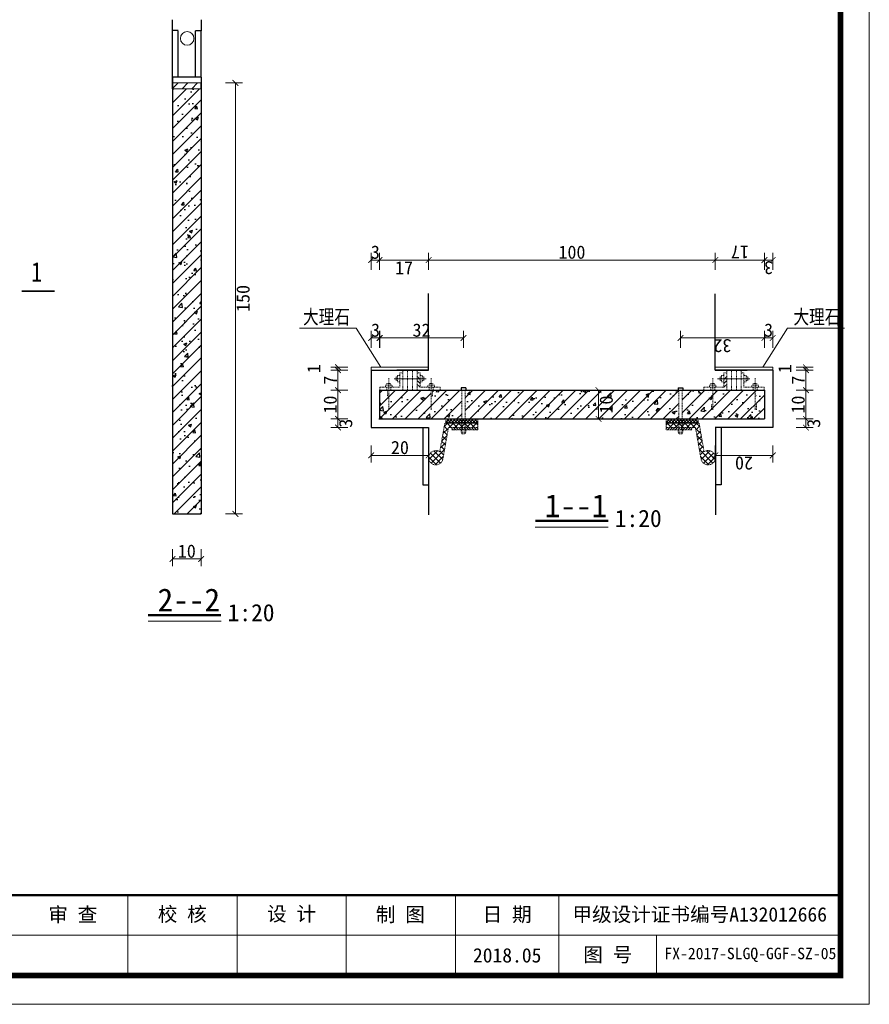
# Model space of a CAD drawing. Extents: x -27255 to 1448651, y 31034 to 8081248.
# Tile 114 of 198: x 585583 to 585731, y 3860399 to 3860570. Entities that reach past the tile are written whole.
import ezdxf
from ezdxf.enums import TextEntityAlignment as Align
from ezdxf.lldxf.tags import DXFTag

# ---------------------------------------------------------------- set-up
doc = ezdxf.new("R2010")
doc.units = 0
doc.linetypes.add('HIDDEN', pattern=[0.375, 0.25, -0.125])
doc.layers.get('0').update_dxf_attribs({"linetype": 'CONTINUOUS'})
for name, color, linetype, lineweight in [('0.13文字', 3, 'CONTINUOUS', 13), ('图框', 7, 'CONTINUOUS', 20), ('标注线', 7, 'CONTINUOUS', 18), ('细实线', 3, 'CONTINUOUS', 20), ('虚线', 251, 'HIDDEN', 15), ('轮廓西线', 1, 'CONTINUOUS', 15)]:
    doc.layers.add(name, color=color, linetype=linetype, lineweight=lineweight)
doc.layers.add('BIAOZHU', color=9, linetype='CONTINUOUS')
doc.layers.add('图层4', color=255, linetype='CONTINUOUS')
doc.styles.add('-仿宋_GB2312', font='FangSong_GB2312.ttf')
doc.styles.add('LYJFS', font='times.ttf', dxfattribs={"width": 0.7})
doc.styles.add('仿宋', font='FangSong_GB2312.ttf', dxfattribs={"width": 0.7})
doc.styles.add('宋体', font='FangSong_GB2312.ttf')
tags = doc.linetypes.add('DASHDOT2', pattern=[0.5, 0.25, -0.125, 0, -0.125]).pattern_tags.tags
tags[10:11] = [DXFTag(74, 4), DXFTag(75, 0), DXFTag(340, '0'), DXFTag(46, 1.0), DXFTag(50, 0.0), DXFTag(44, 0.0), DXFTag(45, 0.0)]
tags[8:9] = [DXFTag(74, 4), DXFTag(75, 0), DXFTag(340, '0'), DXFTag(46, 1.0), DXFTag(50, 0.0), DXFTag(44, 0.0), DXFTag(45, 0.0)]
tags[6:7] = [DXFTag(74, 4), DXFTag(75, 0), DXFTag(340, '0'), DXFTag(46, 1.0), DXFTag(50, 0.0), DXFTag(44, 0.0), DXFTag(45, 0.0)]
tags[4:5] = [DXFTag(74, 4), DXFTag(75, 0), DXFTag(340, '0'), DXFTag(46, 1.0), DXFTag(50, 0.0), DXFTag(44, 0.0), DXFTag(45, 0.0)]
doc.dimstyles.new('zzzz STANDARD', dxfattribs={"dimtxt": 2.3, "dimasz": 1, "dimexe": 1.25, "dimexo": 1.5, "dimgap": 0.2, "dimtad": 1, "dimdec": 0, "dimlfac": 10, "dimzin": 0, "dimdsep": 46, "dimtxsty": '-仿宋_GB2312', "dimblk": 'ARCHTICK', "dimcen": 0.09, "dimadec": 0, "dimazin": 0, "dimtfac": 1, "dimtdec": 0, "dimtix": 1, "dimtmove": 2, "dimatfit": 3, "dimfxl": 1.7, "dimfxlon": 1, "dimtolj": 1, "dimtzin": 0, "dimlwd": 9, "dimlwe": 9, "dimarcsym": 0})

# ---------------------------------------------------------------- blocks, each defined once
blk = doc.blocks.new('d4trtg')
at = {"lineweight": 0}
for p, q in [((658071.2, 3902577.3), (658071.2, 3899605.3)), ((658021.2, 3899725.4), (655949.8, 3899725.4)), ((658071.2, 3899605.3), (653868.4, 3899605.3))]:
    blk.add_line(p, q, dxfattribs=at)
for p, q in [((656780.4, 3899795.5), (656780.4, 3899655.4)), ((656970.5, 3899795.5), (656970.5, 3899655.4)), ((657160.6, 3899795.5), (657160.6, 3899655.4)), ((657350.8, 3899795.5), (657350.8, 3899655.4)), ((657530.9, 3899795.5), (657530.9, 3899655.4)), ((657701, 3899725.4), (657701, 3899655.4))]:
    blk.add_line(p, q)
at = {"lineweight": 0, "const_width": 10}
blk.add_lwpolyline([(654118.6, 3902527.3), (658021.2, 3902527.3), (658021.2, 3899655.4), (654118.6, 3899655.4)], close=True, dxfattribs=at)
at = {"lineweight": 0, "const_width": 4}
blk.add_lwpolyline([(658021.2, 3899795.5), (654118.6, 3899795.5)], dxfattribs=at)
at = {"style": '仿宋'}
blk.add_text('2018.05', height=25.02, dxfattribs=at).set_placement((657440.8, 3899690.4), align=Align.MIDDLE)
at = {"attachment_point": 5, "style": '宋体'}
for s, insert, char_height in [('审 查', (656684.6, 3899760.2), 25.02), ('校 核', (656875.1, 3899760.9), 25.02), ('设 计', (657065.3, 3899761.4), 25.02), ('制 图', (657254.9, 3899760.2), 25.02), ('日 期', (657440.8, 3899760.4), 25.02), ('甲级设计证书编号A132012666', (657776, 3899760.4), 25.017), ('图 号', (657615.9, 3899690.4), 25.02)]:
    blk.add_mtext(s, dxfattribs=dict(at, insert=insert, char_height=char_height))
blk = doc.blocks.new('_ARCHTICK')
at = {"color": 0, "linetype": 'ByBlock', "const_width": 0.15}
blk.add_lwpolyline([(-0.5, -0.5), (0.5, 0.5)], dxfattribs=at)

msp = doc.modelspace()

# ---------------------------------------------------------------- hatches: boundary and pattern name
at = {"layer": 'BIAOZHU'}
h = msp.add_hatch(dxfattribs=at)
h.set_pattern_fill('AR-CONC', color=256, scale=0.03, style=0)
h.set_pattern_definition([(50, (585609.7086, 3860459.2763), (5.46554, -0.47817), [0.5715, -6.2865]), (355, (585609.7086, 3860459.2763), (-1.0573, 5.7317), [0.4572, -5.0292]), (100.451, (585610.164, 3860459.2364), (4.40828, 5.2535), [0.4857, -5.3427]), (46.184, (585609.7086, 3860460.8), (8.13237, -1.26127), [0.85725, -9.42975]), (96.636, (585610.386, 3860460.695), (7.1221, 7.42277), [0.72855, -8.01405]), (351.184, (585609.709, 3860460.8), (7.12214, 7.42275), [0.6858, -7.5438]), (21, (585610.4706, 3860460.4193), (4.54845, -3.06797), [0.5715, -6.2865]), (326, (585610.4706, 3860460.4193), (1.85406, 5.52564), [0.4572, -5.0292]), (71.4514, (585610.8496, 3860460.1636), (6.4025, 2.45769), [0.4857, -5.3427]), (37.5, (585609.7086, 3860459.2763), (0.09266, 2.53665), [0, -4.96824, 0, -5.1054, 0, -5.04825]), (7.5, (585609.7086, 3860459.2763), (2.00459, 3.00542), [0, -2.91084, 0, -4.85394, 0, -1.92405]), (327.5, (585608.0093, 3860459.2763), (4.067718, -0.171862), [0, -1.905, 0, -5.9436, 0, -7.8867]), (317.5, (585607.2473, 3860459.2763), (4.44388, 0.7628), [0, -2.4765, 0, -3.94716, 0, -5.6007])])
h.paths.add_polyline_path([(585609.70861, 3860484.27628), (585614.70861, 3860484.27628), (585614.70861, 3860558.27628), (585609.70861, 3860558.27628)])
h = msp.add_hatch(dxfattribs=at)
h.set_pattern_fill('AR-CONC', color=256, scale=0.03, style=0)
h.set_pattern_definition([(50, (585645.757, 3860500.808), (5.46554, -0.47817), [0.5715, -6.2865]), (355, (585645.757, 3860500.808), (-1.0573, 5.7317), [0.4572, -5.0292]), (100.451, (585646.2123, 3860500.768), (4.40828, 5.2535), [0.4857, -5.3427]), (46.184, (585645.757, 3860502.332), (8.1324, -1.2613), [0.85725, -9.42975]), (96.636, (585646.4346, 3860502.227), (7.1221, 7.4228), [0.72855, -8.01405]), (351.184, (585645.757, 3860502.332), (7.1221, 7.4228), [0.6858, -7.5438]), (21, (585646.519, 3860501.951), (4.54845, -3.06797), [0.5715, -6.2865]), (326, (585646.519, 3860501.951), (1.85406, 5.52564), [0.4572, -5.0292]), (71.451, (585646.898, 3860501.695), (6.4025, 2.4577), [0.4857, -5.3427]), (37.5, (585645.7569, 3860500.8078), (0.09266, 2.53665), [0, -4.96824, 0, -5.1054, 0, -5.04825]), (7.5, (585645.757, 3860500.8078), (2.00459, 3.00542), [0, -2.91084, 0, -4.85394, 0, -1.92405]), (327.5, (585644.0576, 3860500.8078), (4.06772, -0.17186), [0, -1.905, 0, -5.9436, 0, -7.8867]), (317.5, (585643.2956, 3860500.808), (4.44388, 0.7628), [0, -2.4765, 0, -3.94716, 0, -5.6007])])
h.paths.add_polyline_path([(585697.8412, 3860500.80784), (585697.8412, 3860505.80784), (585660.67255, 3860505.80784), (585660.67255, 3860500.80784), (585662.87255, 3860500.80784)])
h.paths.add_polyline_path([(585660.07255, 3860500.80784), (585660.07255, 3860505.80784), (585654.95733, 3860505.80784), (585654.95733, 3860504.89551, -1), (585654.74438, 3860504.89551), (585654.74438, 3860505.80784), (585647.36938, 3860505.80784), (585647.36938, 3860504.89551, -1), (585647.15643, 3860504.89551), (585647.15643, 3860505.80784), (585645.75688, 3860505.80784), (585645.75688, 3860500.80784)])
h.paths.add_polyline_path([(585712.75688, 3860500.80784), (585712.75688, 3860505.80784), (585703.76938, 3860505.80784), (585703.76938, 3860504.89551, -0.577350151), (585703.60967, 3860504.8033, 0.577350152), (585703.76938, 3860504.89551), (585703.76938, 3860505.80784), (585698.4412, 3860505.80784), (585698.4412, 3860500.80784), (585701.2412, 3860500.80784)])
at = {"layer": '细实线', "lineweight": 13}
h = msp.add_hatch(dxfattribs=at)
h.set_pattern_fill('ANSI31', color=8, scale=0.5, style=0)
h.set_pattern_definition([(45, (585609.7086, 3860459.2763), (-1.122532, 1.122532), [])])
h.paths.add_polyline_path([(585609.70861, 3860484.27628), (585614.70861, 3860484.27628), (585614.70861, 3860558.27628), (585609.70861, 3860558.27628)])
h = msp.add_hatch(dxfattribs=at)
h.set_pattern_fill('ANSI31', color=8, scale=0.5, style=0)
h.set_pattern_definition([(45, (585645.7569, 3860500.8078), (-1.122532, 1.122532), [])])
h.paths.add_polyline_path([(585654.74438, 3860505.80784), (585647.36938, 3860505.80784), (585647.36938, 3860504.89551, -1), (585647.15643, 3860504.89551), (585647.15643, 3860505.80784), (585645.75688, 3860505.80784), (585645.75688, 3860500.80784), (585660.07255, 3860500.80784), (585660.07255, 3860505.80784), (585654.95733, 3860505.80784), (585654.95733, 3860504.89551, -1), (585654.74438, 3860504.89551)])
h.paths.add_polyline_path([(585697.8412, 3860500.80784), (585697.8412, 3860505.80784), (585660.67255, 3860505.80784), (585660.67255, 3860500.80784), (585662.87255, 3860500.80784)])
h.paths.add_polyline_path([(585712.75688, 3860500.80784), (585712.75688, 3860505.80784), (585703.76938, 3860505.80784), (585703.76938, 3860504.89551, -0.577350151), (585703.60967, 3860504.8033, 0.577350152), (585703.76938, 3860504.89551), (585703.76938, 3860505.80784), (585698.4412, 3860505.80784), (585698.4412, 3860500.80784), (585701.2412, 3860500.80784)])
h.paths.add_polyline_path([(585679.75741, 3860501.52068), (585679.75741, 3860505.09501), (585683.50741, 3860505.09501), (585683.50741, 3860501.52068)], flags=24)
at = {"layer": '虚线', "ltscale": 0.1}
h = msp.add_hatch(dxfattribs=at)
h.set_pattern_fill('ANSI31', scale=0.15, angle=90, style=0)
h.set_pattern_definition([(135, (584582.1006, 3859766.60373), (-0.3367596, -0.3367596), [])])
h.paths.add_polyline_path([(585652.80688, 3860508.30784), (585652.30688, 3860508.30784), (585652.30688, 3860506.30784), (585652.80688, 3860506.30784)])
h = msp.add_hatch(dxfattribs=at)
h.set_pattern_fill('ANSI31', scale=0.15, angle=90, style=0)
h.set_pattern_definition([(45, (586776.41315, 3859766.60373), (0.3367596, -0.3367596), [])])
h.paths.add_polyline_path([(585705.70688, 3860508.30784), (585706.20688, 3860508.30784), (585706.20688, 3860506.30784), (585705.70688, 3860506.30784)])
h = msp.add_hatch(dxfattribs=at)
h.set_pattern_fill('ANSI37', scale=0.45, angle=180, style=0)
h.set_pattern_definition([(135, (582346.36615, 3859886.2611), (0.5051394, 0.5051394), []), (45, (582346.36615, 3859886.2611), (0.5051394, -0.5051394), [])])
h.paths.add_polyline_path([(585656.78789, 3860493.84078, -3.35326709), (585656.24822, 3860495.09926), (585657.12255, 3860500.05784), (585662.87255, 3860500.05784), (585662.87255, 3860499.30784), (585657.75188, 3860499.30784)])
h = msp.add_hatch(dxfattribs=at)
h.set_pattern_fill('_USER', scale=0.375, angle=135, style=0, double=1, pattern_type=0)
h.set_pattern_definition([(225, (584310.9207, 3860033.11874), (-0.26516504, 0.26516504), []), (135, (584310.9207, 3860033.11874), (0.26516504, 0.26516504), [])])
h.paths.add_polyline_path([(585657.27255, 3860500.05784), (585657.27255, 3860500.80784), (585662.87255, 3860500.80784), (585662.87255, 3860500.05784)])
h = msp.add_hatch(dxfattribs=at)
h.set_pattern_fill('_USER', scale=0.375, angle=135, style=0, double=1, pattern_type=0)
h.set_pattern_definition([(315, (587047.59306, 3860033.11874), (0.26516504, 0.26516504), []), (45, (587047.59306, 3860033.11874), (-0.26516504, 0.26516504), [])])
h.paths.add_polyline_path([(585701.2412, 3860500.05784), (585701.2412, 3860500.80784), (585695.6412, 3860500.80784), (585695.6412, 3860500.05784)])
h = msp.add_hatch(dxfattribs=at)
h.set_pattern_fill('ANSI37', scale=0.45, angle=180, style=0)
h.set_pattern_definition([(45, (589012.1476, 3859886.2611), (-0.5051394, 0.5051394), []), (135, (589012.1476, 3859886.2611), (-0.5051394, -0.5051394), [])])
h.paths.add_polyline_path([(585701.72587, 3860493.84078, 3.35326709), (585702.26554, 3860495.09926), (585701.3912, 3860500.05784), (585695.6412, 3860500.05784), (585695.6412, 3860499.30784), (585700.76188, 3860499.30784)])
h = msp.add_hatch(dxfattribs=at)
h.set_pattern_fill('ANSI31', scale=0.1, angle=180, style=0)
h.set_pattern_definition([(135, (584310.9207, 3860035.25798), (0.2245064, 0.2245064), [])])
h.paths.add_polyline_path([(585662.87255, 3860498.90784), (585658.37255, 3860498.90784), (585658.37255, 3860499.30784), (585662.87255, 3860499.30784)])
h = msp.add_hatch(dxfattribs=at)
h.set_pattern_fill('ANSI31', scale=0.1, angle=180, style=0)
h.set_pattern_definition([(45, (587047.59306, 3860035.25798), (-0.2245064, 0.2245064), [])])
h.paths.add_polyline_path([(585695.6412, 3860498.90784), (585700.1412, 3860498.90784), (585700.1412, 3860499.30784), (585695.6412, 3860499.30784)])
at = {"layer": '轮廓西线', "lineweight": 20}
h = msp.add_hatch(dxfattribs=at)
h.set_pattern_fill('ANSI31', scale=0.375, style=0)
h.set_pattern_definition([(45, (583865.3667, 3858278.5058), (-0.841899, 0.841899), [])])
h.paths.add_polyline_path([(585614.70861, 3860558.27628), (585614.70861, 3860559.27628), (585609.70861, 3860559.27628), (585609.70861, 3860558.27628)])

# ---------------------------------------------------------------- linework, layer by layer
at = {"color": 7}
for p, q in [((585653.30688, 3860499.30784), (585653.30688, 3860489.30784)), ((585705.20688, 3860499.30784), (585705.20688, 3860489.30784)), ((585653.30688, 3860489.30784), (585654.30688, 3860489.30784)), ((585705.20688, 3860489.30784), (585704.20688, 3860489.30784))]:
    msp.add_line(p, q, dxfattribs=at)
at = {"layer": '图层4', "color": 7}
for p, q in [((585659.97255, 3860506.20784), (585659.97255, 3860505.80784)), ((585660.77255, 3860506.20784), (585659.97255, 3860506.20784)), ((585660.77255, 3860506.20784), (585660.77255, 3860505.80784)), ((585697.7412, 3860506.20784), (585698.5412, 3860506.20784)), ((585697.7412, 3860506.20784), (585697.7412, 3860505.80784)), ((585698.5412, 3860506.20784), (585698.5412, 3860505.80784))]:
    msp.add_line(p, q, dxfattribs=at)
at = {"layer": '标注线', "color": 7}
for p, q in [((585672.85793, 3860481.99476), (585685.56951, 3860481.99476)), ((585605.45411, 3860465.58993), (585618.16569, 3860465.58993))]:
    msp.add_line(p, q, dxfattribs=at)
for points, const_width in [([(585589.20654, 3860523.0521), (585583.46533, 3860523.0521)], 0.28), ([(585672.85793, 3860483.06872), (585685.56951, 3860483.06872)], 0.4), ([(585605.45411, 3860466.66389), (585618.16569, 3860466.66389)], 0.4)]:
    msp.add_lwpolyline(points, dxfattribs=dict(at, const_width=const_width))
msp.add_circle((585612.26079, 3860567.02628), 1.17826, dxfattribs=at)
at = {"layer": '细实线', "lineweight": 9}
for p, q in [((585641.71697, 3860516.61668), (585631.82275, 3860516.61668)), ((585646.00621, 3860509.80784), (585641.71697, 3860516.61668)), ((585712.50755, 3860509.80784), (585716.79678, 3860516.61668)), ((585716.79678, 3860516.61668), (585726.691, 3860516.61668))]:
    msp.add_line(p, q, dxfattribs=at)
at = {"layer": '细实线', "color": 1, "linetype": 'DASHDOT2', "ltscale": 2}
for p, q in [((585653.89228, 3860507.80784), (585648.30279, 3860507.80784)), ((585704.62148, 3860507.80784), (585710.21097, 3860507.80784))]:
    msp.add_line(p, q, dxfattribs=at)
at = {"layer": '细实线', "ltscale": 8}
msp.add_line((585645.75688, 3860500.80784), (585645.75688, 3860503.30784), dxfattribs=at)
at = {"layer": '虚线', "color": 7, "ltscale": 0.1}
for p, q in [((585648.90688, 3860508.37034), (585649.30688, 3860508.37034)), ((585648.90688, 3860507.24534), (585648.90688, 3860508.37034)), ((585649.30688, 3860506.30784), (585649.30688, 3860508.80784)), ((585649.80688, 3860508.80784), (585649.30688, 3860508.80784)), ((585649.80688, 3860505.80784), (585649.80688, 3860509.30784)), ((585650.64021, 3860509.30784), (585650.64021, 3860505.80784)), ((585651.47354, 3860509.30784), (585651.47354, 3860505.80784)), ((585652.30688, 3860505.80784), (585652.30688, 3860509.30784)), ((585652.30688, 3860508.80784), (585652.80688, 3860508.80784)), ((585652.80688, 3860506.30784), (585652.80688, 3860508.80784)), ((585653.20688, 3860508.37034), (585652.80688, 3860508.37034)), ((585653.20688, 3860507.24534), (585653.20688, 3860508.37034)), ((585705.30688, 3860508.37034), (585705.70688, 3860508.37034)), ((585705.30688, 3860507.24534), (585705.30688, 3860508.37034)), ((585706.20688, 3860508.80784), (585705.70688, 3860508.80784)), ((585705.70688, 3860506.30784), (585705.70688, 3860508.80784)), ((585706.20688, 3860505.80784), (585706.20688, 3860509.30784)), ((585707.04021, 3860509.30784), (585707.04021, 3860505.80784)), ((585707.87354, 3860509.30784), (585707.87354, 3860505.80784)), ((585708.70688, 3860505.80784), (585708.70688, 3860509.30784)), ((585708.70688, 3860508.80784), (585709.20688, 3860508.80784)), ((585709.20688, 3860506.30784), (585709.20688, 3860508.80784)), ((585709.60688, 3860508.37034), (585709.20688, 3860508.37034)), ((585709.60688, 3860507.24534), (585709.60688, 3860508.37034)), ((585646.80688, 3860506.70784), (585646.80688, 3860506.30784)), ((585646.80688, 3860506.70784), (585647.93188, 3860506.70784)), ((585647.05688, 3860506.98485), (585647.68188, 3860506.98485)), ((585647.05688, 3860506.70784), (585647.05688, 3860506.98485)), ((585647.36938, 3860507.88849), (585647.36938, 3860502.39551)), ((585647.68188, 3860506.70784), (585647.68188, 3860506.98485)), ((585647.93188, 3860506.70784), (585647.93188, 3860506.30784)), ((585648.62987, 3860507.49534), (585648.62987, 3860508.12034)), ((585648.90688, 3860508.12034), (585648.62987, 3860508.12034)), ((585648.90688, 3860507.49534), (585648.62987, 3860507.49534)), ((585648.90688, 3860507.24534), (585649.30688, 3860507.24534)), ((585653.20688, 3860507.24534), (585652.80688, 3860507.24534)), ((585653.20688, 3860508.12034), (585653.48389, 3860508.12034)), ((585653.20688, 3860507.49534), (585653.48389, 3860507.49534)), ((585653.48389, 3860507.49534), (585653.48389, 3860508.12034)), ((585654.18188, 3860506.70784), (585654.18188, 3860506.30784)), ((585655.30688, 3860506.70784), (585654.18188, 3860506.70784)), ((585655.05688, 3860506.98485), (585654.43188, 3860506.98485)), ((585654.43188, 3860506.70784), (585654.43188, 3860506.98485)), ((585654.74438, 3860507.88849), (585654.74438, 3860502.39551)), ((585655.05688, 3860506.70784), (585655.05688, 3860506.98485)), ((585655.30688, 3860506.70784), (585655.30688, 3860506.30784)), ((585703.20688, 3860506.70784), (585703.20688, 3860506.30784)), ((585703.20688, 3860506.70784), (585704.33188, 3860506.70784)), ((585703.45688, 3860506.98485), (585704.08188, 3860506.98485)), ((585703.45688, 3860506.70784), (585703.45688, 3860506.98485)), ((585703.76938, 3860507.88849), (585703.76938, 3860502.39551)), ((585704.08188, 3860506.70784), (585704.08188, 3860506.98485)), ((585704.33188, 3860506.70784), (585704.33188, 3860506.30784)), ((585705.02987, 3860507.49534), (585705.02987, 3860508.12034)), ((585705.30688, 3860508.12034), (585705.02987, 3860508.12034)), ((585705.30688, 3860507.49534), (585705.02987, 3860507.49534)), ((585705.30688, 3860507.24534), (585705.70688, 3860507.24534)), ((585709.60688, 3860507.24534), (585709.20688, 3860507.24534)), ((585709.60688, 3860508.12034), (585709.88389, 3860508.12034)), ((585709.60688, 3860507.49534), (585709.88389, 3860507.49534)), ((585709.88389, 3860507.49534), (585709.88389, 3860508.12034)), ((585710.58188, 3860506.70784), (585710.58188, 3860506.30784)), ((585711.70688, 3860506.70784), (585710.58188, 3860506.70784)), ((585711.45688, 3860506.98485), (585710.83188, 3860506.98485)), ((585710.83188, 3860506.70784), (585710.83188, 3860506.98485)), ((585711.14438, 3860507.88849), (585711.14438, 3860502.39551)), ((585711.45688, 3860506.70784), (585711.45688, 3860506.98485)), ((585711.70688, 3860506.70784), (585711.70688, 3860506.30784)), ((585649.30688, 3860506.30784), (585645.80688, 3860506.30784)), ((585645.80688, 3860505.80784), (585645.80688, 3860506.30784)), ((585646.80688, 3860506.30784), (585647.93188, 3860506.30784)), ((585647.01938, 3860505.80784), (585647.01938, 3860506.30784)), ((585647.01938, 3860505.80784), (585647.01938, 3860506.30784)), ((585647.15643, 3860504.89551), (585647.15643, 3860505.8794)), ((585647.71938, 3860505.80784), (585647.71938, 3860506.30784)), ((585652.80688, 3860506.30784), (585656.30688, 3860506.30784)), ((585655.30688, 3860506.30784), (585654.18188, 3860506.30784)), ((585654.39438, 3860505.80784), (585654.39438, 3860506.30784)), ((585654.95733, 3860504.89551), (585654.95733, 3860505.8794)), ((585655.09438, 3860505.80784), (585655.09438, 3860506.30784)), ((585655.09438, 3860505.80784), (585655.09438, 3860506.30784)), ((585655.50197, 3860505.40315), (585655.50197, 3860505.40315)), ((585656.30688, 3860505.80784), (585656.30688, 3860506.30784)), ((585660.07255, 3860505.80784), (585660.07255, 3860498.30784)), ((585660.67255, 3860505.80784), (585660.67255, 3860498.30784)), ((585697.8412, 3860505.80784), (585697.8412, 3860498.30784)), ((585698.4412, 3860505.80784), (585698.4412, 3860498.30784)), ((585702.20688, 3860505.80784), (585702.20688, 3860506.30784)), ((585705.70688, 3860506.30784), (585702.20688, 3860506.30784)), ((585703.01178, 3860505.40315), (585703.01178, 3860505.40315)), ((585703.20688, 3860506.30784), (585704.33188, 3860506.30784)), ((585703.41938, 3860505.80784), (585703.41938, 3860506.30784)), ((585703.41938, 3860505.80784), (585703.41938, 3860506.30784)), ((585704.11938, 3860505.80784), (585704.11938, 3860506.30784)), ((585709.20688, 3860506.30784), (585712.70688, 3860506.30784)), ((585711.70688, 3860506.30784), (585710.58188, 3860506.30784)), ((585710.79438, 3860505.80784), (585710.79438, 3860506.30784)), ((585711.49438, 3860505.80784), (585711.49438, 3860506.30784)), ((585711.49438, 3860505.80784), (585711.49438, 3860506.30784)), ((585712.70688, 3860505.80784), (585712.70688, 3860506.30784)), ((585703.55643, 3860502.39551), (585703.55643, 3860503.3794)), ((585711.35733, 3860502.39551), (585711.35733, 3860503.3794)), ((585656.24822, 3860495.09926), (585657.12255, 3860500.05784)), ((585662.87255, 3860500.05784), (585657.12255, 3860500.05784)), ((585657.27255, 3860500.80784), (585657.27255, 3860500.05784)), ((585662.87255, 3860500.80784), (585657.27255, 3860500.80784)), ((585657.27255, 3860500.05784), (585662.87255, 3860500.05784)), ((585662.87255, 3860500.05784), (585662.87255, 3860500.80784)), ((585662.87255, 3860498.90784), (585662.87255, 3860500.05784)), ((585695.6412, 3860500.80784), (585701.2412, 3860500.80784)), ((585695.6412, 3860500.05784), (585695.6412, 3860500.80784)), ((585695.6412, 3860498.90784), (585695.6412, 3860500.05784)), ((585695.6412, 3860500.05784), (585701.3912, 3860500.05784)), ((585701.2412, 3860500.05784), (585695.6412, 3860500.05784)), ((585701.2412, 3860500.80784), (585701.2412, 3860500.05784)), ((585702.26554, 3860495.09926), (585701.3912, 3860500.05784)), ((585656.78789, 3860493.84078), (585657.75188, 3860499.30784)), ((585662.87255, 3860499.30784), (585657.75188, 3860499.30784)), ((585658.37255, 3860499.30784), (585658.37255, 3860498.90784)), ((585662.87255, 3860498.90784), (585658.37255, 3860498.90784)), ((585659.97255, 3860498.50784), (585659.97255, 3860498.90784)), ((585660.77255, 3860498.50784), (585659.97255, 3860498.50784)), ((585660.07255, 3860498.50784), (585660.07255, 3860498.2405)), ((585660.07255, 3860498.2405), (585660.67255, 3860498.2405)), ((585660.67255, 3860498.50784), (585660.67255, 3860498.2405)), ((585660.77255, 3860498.50784), (585660.77255, 3860498.90784)), ((585695.6412, 3860499.30784), (585700.76188, 3860499.30784)), ((585695.6412, 3860498.90784), (585700.1412, 3860498.90784)), ((585697.7412, 3860498.50784), (585697.7412, 3860498.90784)), ((585697.7412, 3860498.50784), (585698.5412, 3860498.50784)), ((585697.8412, 3860498.50784), (585697.8412, 3860498.2405)), ((585698.4412, 3860498.2405), (585697.8412, 3860498.2405)), ((585698.4412, 3860498.50784), (585698.4412, 3860498.2405)), ((585698.5412, 3860498.50784), (585698.5412, 3860498.90784)), ((585700.1412, 3860499.30784), (585700.1412, 3860498.90784)), ((585701.72587, 3860493.84078), (585700.76188, 3860499.30784))]:
    msp.add_line(p, q, dxfattribs=at)
for centre, radius, start, end in [((585647.2629, 3860504.89551), 0.10647, 180, 0), ((585654.85085, 3860504.89551), 0.10647, 180, 0), ((585703.6629, 3860504.89551), 0.10647, 180, 0), ((585711.25085, 3860504.89551), 0.10647, 180, 0), ((585655.55688, 3860494.05784), 1.25, 56.4218215, 350), ((585702.95688, 3860494.05784), 1.25, 190, 123.5781785)]:
    msp.add_arc(centre, radius, start, end, dxfattribs=at)
at = {"layer": '轮廓西线', "color": 4, "lineweight": 30}
for p, q in [((585609.70861, 3860559.27628), (585609.70861, 3860570.27628)), ((585614.70861, 3860570.27628), (585614.70861, 3860568.37628)), ((585610.70861, 3860568.40614), (585609.70861, 3860568.40614)), ((585609.70861, 3860560.27628), (585609.70861, 3860568.37628)), ((585610.70861, 3860560.27628), (585610.70861, 3860568.37628)), ((585613.70861, 3860568.40614), (585614.70861, 3860568.40614)), ((585613.70861, 3860560.27628), (585613.70861, 3860568.37628)), ((585614.70861, 3860560.27628), (585614.70861, 3860568.37628)), ((585614.70861, 3860560.27628), (585609.70861, 3860560.27628)), ((585609.70861, 3860560.27628), (585609.70861, 3860484.27628)), ((585614.70861, 3860560.27628), (585614.70861, 3860484.27628)), ((585609.70861, 3860558.27628), (585609.70861, 3860559.27628)), ((585609.70861, 3860558.27628), (585609.70861, 3860559.27628)), ((585614.70861, 3860558.27628), (585614.70861, 3860559.27628)), ((585654.30688, 3860509.30784), (585654.30688, 3860522.62022)), ((585704.20688, 3860509.30784), (585704.20688, 3860522.57069)), ((585644.30688, 3860509.30784), (585654.30688, 3860509.30784)), ((585644.30688, 3860509.30784), (585644.30688, 3860499.30784)), ((585644.30688, 3860509.30784), (585654.30688, 3860509.30784)), ((585654.30688, 3860509.30784), (585648.76141, 3860509.30784)), ((585714.20688, 3860509.30784), (585704.20688, 3860509.30784)), ((585704.20688, 3860509.30784), (585709.75235, 3860509.30784)), ((585714.20688, 3860509.30784), (585704.20688, 3860509.30784)), ((585714.20688, 3860509.30784), (585714.20688, 3860499.30784)), ((585645.75688, 3860505.80784), (585645.75688, 3860500.80784)), ((585645.75688, 3860505.80784), (585712.75688, 3860505.80784)), ((585712.75688, 3860505.80784), (585712.75688, 3860500.80784)), ((585645.75688, 3860500.80784), (585712.75688, 3860500.80784)), ((585644.30688, 3860499.30784), (585654.30688, 3860499.30784)), ((585654.25688, 3860499.30784), (585654.25688, 3860484.12841)), ((585714.20688, 3860499.30784), (585704.20688, 3860499.30784)), ((585704.25688, 3860499.30784), (585704.25688, 3860484.12841)), ((585609.70861, 3860484.27628), (585614.70861, 3860484.27628))]:
    msp.add_line(p, q, dxfattribs=at)
at = {"layer": '轮廓西线', "color": 7, "lineweight": 20}
for p, q in [((585609.70861, 3860559.27628), (585614.70861, 3860559.27628)), ((585614.70861, 3860558.27628), (585609.70861, 3860558.27628))]:
    msp.add_line(p, q, dxfattribs=at)
at = {"layer": '轮廓西线', "color": 7, "lineweight": 15}
for p, q in [((585644.30688, 3860509.80784), (585654.30688, 3860509.80784)), ((585644.30688, 3860509.30784), (585644.30688, 3860509.80784)), ((585714.20688, 3860509.80784), (585704.20688, 3860509.80784)), ((585714.20688, 3860509.30784), (585714.20688, 3860509.80784))]:
    msp.add_line(p, q, dxfattribs=at)

# ---------------------------------------------------------------- block references
at = {"layer": '图框', "xscale": 0.09999999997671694, "yscale": 0.1000000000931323, "zscale": 0.1}
msp.add_blockref('d4trtg', (519923.89979, 3470438.39536), dxfattribs=at)

# ---------------------------------------------------------------- texts
at = {"layer": '0.13文字', "linetype": 'Continuous', "lineweight": 13, "insert": (585695.34936, 3860408.78124), "char_height": 2, "width": 41.6631828, "attachment_point": 1, "style": 'LYJFS'}
msp.add_mtext('{\\fFangSong_GB2312|b0|i0|c134|p49;\\W1;\\C7;FX-2017-SLGQ-GGF-SZ-05}', dxfattribs=at)
at = {"layer": '细实线', "color": 7, "style": '-仿宋_GB2312', "width": 0.8}
msp.add_text('1', height=3.45, dxfattribs=at).set_placement((585585.13687, 3860524.67399))
at = {"layer": '细实线', "lineweight": 9, "style": '-仿宋_GB2312', "width": 0.8}
for p in [(585632.43403, 3860517.32725), (585717.80946, 3860517.32725)]:
    msp.add_text('大理石', height=2.5, dxfattribs=at).set_placement(p)
at = {"layer": '细实线', "attachment_point": 1, "style": '-仿宋_GB2312'}
for s, insert, char_height, width in [('{\\C0;1--1}', (585674.51759, 3860487.70871), 4, 45.509075), ('{\\C0;1:20}', (585686.71598, 3860484.99951), 3, 15.2212288), ('{\\C0;2--2}', (585607.11376, 3860471.30388), 4, 45.509075), ('{\\C0;1:20}', (585619.31216, 3860468.59468), 3, 15.2212288)]:
    msp.add_mtext(s, dxfattribs=dict(at, insert=insert, char_height=char_height, width=width))

# ---------------------------------------------------------------- dimensions: what is measured, and where the dimension line sits
at = {"layer": '细实线', "lineweight": 9}
for base, p1, p2, angle in [((585620.65857, 3860484.27628), (585617.20861, 3860559.27628), (585614.70861, 3860484.27628), 90), ((585712.75688, 3860528.46411), (585704.20688, 3860505.14912), (585712.75688, 3860501.64912), 180), ((585712.75688, 3860528.46411), (585714.20688, 3860505.14912), (585712.75688, 3860501.64912), 180), ((585638.52583, 3860509.30784), (585645.75688, 3860505.80784), (585644.30688, 3860509.30784), 90), ((585719.98793, 3860509.30784), (585712.75688, 3860505.80784), (585714.20688, 3860509.30784), 90), ((585638.52583, 3860505.80784), (585645.75688, 3860500.80784), (585645.80688, 3860505.80784), 90), ((585683.88241, 3860500.80784), (585674.25688, 3860505.80784), (585676.25688, 3860500.80784), 90), ((585719.98793, 3860505.80784), (585712.75688, 3860500.80784), (585712.70688, 3860505.80784), 90), ((585638.52583, 3860499.30784), (585645.75688, 3860500.80784), (585644.30688, 3860499.30784), 90), ((585719.98793, 3860499.30784), (585712.75688, 3860500.80784), (585714.20688, 3860499.30784), 90), ((585704.20688, 3860494.46698), (585714.20688, 3860499.30784), (585704.20688, 3860499.30784), 180)]:
    msp.add_linear_dim(base=base, p1=p1, p2=p2, angle=angle, dimstyle='zzzz STANDARD', override={"dimlfac": 2}, dxfattribs=at).render()
for base, p1, p2 in [((585645.75688, 3860528.46411), (585644.30688, 3860505.14912), (585645.75688, 3860501.64912)), ((585645.75688, 3860528.46411), (585654.30688, 3860505.14912), (585645.75688, 3860501.64912)), ((585704.20688, 3860528.46411), (585654.30688, 3860505.14912), (585704.20688, 3860505.14912)), ((585645.80688, 3860514.89541), (585644.30688, 3860509.30784), (585645.80688, 3860505.80784)), ((585714.20688, 3860514.89541), (585712.75688, 3860505.80784), (585714.20688, 3860509.30784)), ((585654.30688, 3860494.46698), (585644.30688, 3860499.30784), (585654.30688, 3860499.30784)), ((585614.70861, 3860476.43138), (585609.70861, 3860489.84478), (585614.70861, 3860489.84478))]:
    msp.add_linear_dim(base=base, p1=p1, p2=p2, dimstyle='zzzz STANDARD', override={"dimlfac": 2}, dxfattribs=at).render()
msp.add_linear_dim(base=(585660.37255, 3860514.89541), p1=(585645.75688, 3860505.80784), p2=(585660.37255, 3860498.2405), text='32', dimstyle='zzzz STANDARD', override={"dimlfac": 2}, dxfattribs=at).render()
msp.add_linear_dim(base=(585698.1412, 3860514.89541), p1=(585712.75688, 3860505.80784), p2=(585698.1412, 3860498.2405), angle=180, text='32', dimstyle='zzzz STANDARD', override={"dimlfac": 2}, dxfattribs=at).render()
for base, p1, p2, location in [((585638.52583, 3860509.30784), (585644.30688, 3860509.80784), (585648.97349, 3860509.30784), (585634.32359, 3860509.55784)), ((585719.98793, 3860509.30784), (585714.20688, 3860509.80784), (585709.54027, 3860509.30784), (585716.32305, 3860509.55784))]:
    msp.add_linear_dim(base=base, p1=p1, p2=p2, angle=90, location=location, dimstyle='zzzz STANDARD', override={"dimlfac": 2}, dxfattribs=at).render()

doc.saveas('drawing.dxf')
